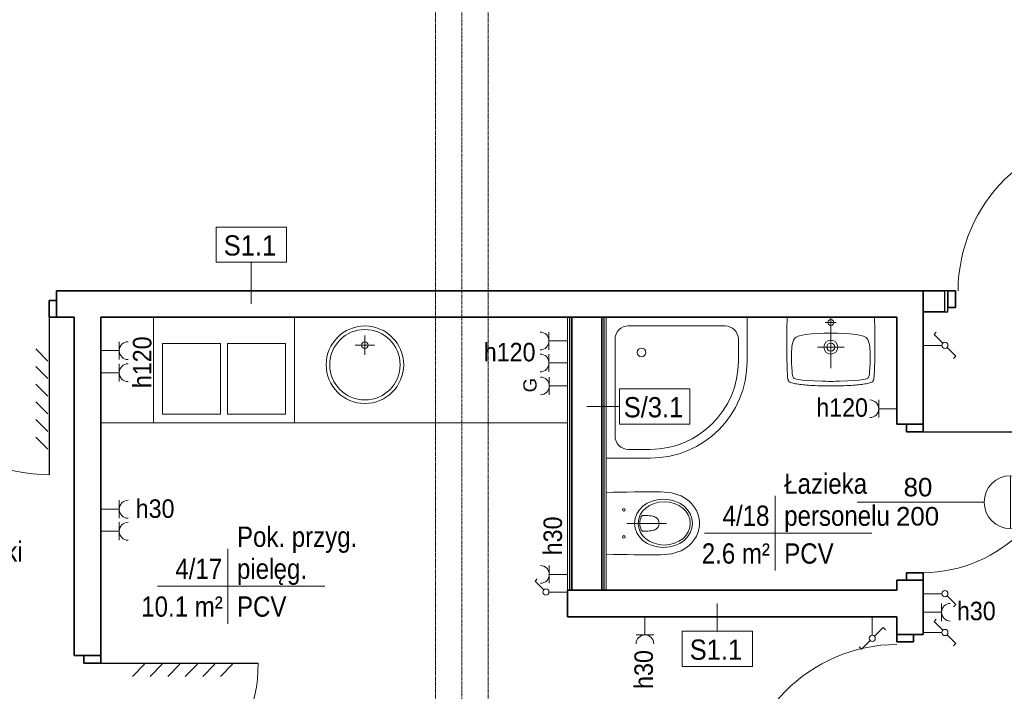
# Model space of a CAD drawing. Header units: millimetres. Extents: x -2286 to 43533, y -13832 to 14981.
# Tile 61 of 77: x 15974 to 21563, y 953 to 4764. Entities that reach past the tile are written whole.
import ezdxf

# ---------------------------------------------------------------- set-up
doc = ezdxf.new("R2010")
doc.units = ezdxf.units.MM
doc.linetypes.add('Oś', pattern=[22.225, 12.7, -3.175, 3.175, -3.175])
doc.linetypes.add('Ukryte', pattern=[7.1438, 4.7625, -2.3813])
for name, color, linetype, lineweight in [('A-ANNO-NOTE', 131, 'Continuous', 18), ('A-AREA-IDEN', 2, 'Continuous', 18), ('A-DETL-GENF', 92, 'Continuous', 18), ('A-DETL-HDLN', 90, 'Ukryte', 18), ('A-DETL-MEDM', 33, 'Continuous', 35), ('A-DOOR', 31, 'Continuous', 25), ('A-DOOR-IDEN', 31, 'Continuous', 18), ('A-WALL', 113, 'Continuous', 25), ('A-WALL-FNSH', 113, 'Continuous', 25), ('A-WALL-IDEN', 211, 'Continuous', 18), ('E-ELE-QPM-IDEN', 2, 'Continuous', 18), ('E-ELEC-EQPM', 71, 'Continuous', 18), ('I-FURN', 30, 'Continuous', 18), ('P-SANR-FIXT', 6, 'Continuous', 18), ('S-GRID', 1, 'Continuous', 18)]:
    doc.layers.add(name, color=color, linetype=linetype, lineweight=lineweight)
doc.styles.add('Arial_1', font='arial.ttf', dxfattribs={"height": 75})
doc.styles.add('Arial_11', font='arial.ttf', dxfattribs={"width": 0.9, "height": 105})
doc.styles.add('Arial_4', font='arial.ttf', dxfattribs={"width": 0.85, "height": 115})
doc.styles.add('Arial_6', font='arial.ttf', dxfattribs={"width": 0.9, "height": 115})
doc.styles.add('Arial_7', font='arial.ttf', dxfattribs={"height": 105})

# ---------------------------------------------------------------- blocks, each defined once
blk = doc.blocks.new('DRZWI 1S - Drzwi 90-1660602-4_piętro II PT - projektowany')
at = {"layer": 'A-DETL-GENF'}
for p, q in [((-500, 20), (-457, 20)), ((-500, -75), (-500, 20)), ((-457, 20), (-457, -75)), ((457, 20), (500, 20)), ((457, -75), (457, 20)), ((500, 20), (500, -75)), ((-457, -75), (-500, -75)), ((500, -75), (457, -75))]:
    blk.add_line(p, q, dxfattribs=at)
at = {"layer": 'A-DETL-MEDM'}
for p, q in [((-500, -75), (-500, 20)), ((-500, 20), (-457, 20)), ((-457, 20), (-457, -75)), ((457, 20), (457, -75)), ((500, 20), (457, 20)), ((500, -75), (500, 20)), ((-457, -75), (-500, -75)), ((457, -75), (500, -75))]:
    blk.add_line(p, q, dxfattribs=at)
at = {"layer": 'A-DOOR', "lineweight": 18}
blk.add_line((0, -300), (0, 300), dxfattribs=at)
at = {"layer": 'A-DOOR'}
blk.add_line((457, -75), (457, -968.9), dxfattribs=at)
at = {"layer": 'A-DOOR', "lineweight": 18}
blk.add_arc((457, -68.9), 900, 180.3907, 270, dxfattribs=at)
blk = doc.blocks.new('DRZWI 1S - Drzwi 90 glass-1364000-4_piętro II PT - projektowany')
at = {"layer": 'A-DETL-GENF'}
for p, q in [((-500, 20), (-457, 20)), ((-500, -75), (-500, 20)), ((-457, 20), (-457, -75)), ((457, 20), (500, 20)), ((457, -75), (457, 20)), ((500, 20), (500, -75)), ((-457, -75), (-500, -75)), ((500, -75), (457, -75))]:
    blk.add_line(p, q, dxfattribs=at)
at = {"layer": 'A-DETL-MEDM'}
for p, q in [((-500, -75), (-500, 20)), ((-500, 20), (-457, 20)), ((-457, 20), (-457, -75)), ((457, 20), (457, -75)), ((500, 20), (457, 20)), ((500, -75), (500, 20)), ((-457, -75), (-500, -75)), ((457, -75), (500, -75))]:
    blk.add_line(p, q, dxfattribs=at)
at = {"layer": 'A-DOOR', "lineweight": 18}
blk.add_line((0, -300), (0, 300), dxfattribs=at)
at = {"layer": 'A-DOOR'}
for p, q in [((457, -75), (457, -968.9)), ((381.6, -255.3), (450, -323.7)), ((381.6, -355.3), (450, -423.7)), ((381.6, -455.3), (450, -523.7)), ((381.6, -555.3), (450, -623.7)), ((381.6, -655.3), (450, -723.7)), ((381.6, -755.3), (450, -823.7))]:
    blk.add_line(p, q, dxfattribs=at)
at = {"layer": 'A-DOOR', "lineweight": 18}
blk.add_arc((457, -68.9), 900, 180.3907, 270, dxfattribs=at)
blk = doc.blocks.new('DRZWI 1S_łazienkowe - Drzwi 80-1357767-4_piętro II PT - projektowany')
at = {"layer": 'A-DETL-GENF'}
for p, q in [((-443, 20), (-400, 20)), ((-443, -75), (-443, 20)), ((-400, 20), (-400, -75)), ((400, 20), (443, 20)), ((400, -75), (400, 20)), ((443, 20), (443, -75)), ((-400, -75), (-443, -75)), ((443, -75), (400, -75))]:
    blk.add_line(p, q, dxfattribs=at)
at = {"layer": 'A-DETL-MEDM'}
for p, q in [((-443, -75), (-443, 20)), ((-443, 20), (-400, 20)), ((-400, 20), (-400, -75)), ((400, 20), (400, -75)), ((443, 20), (400, 20)), ((443, -75), (443, 20)), ((-400, -75), (-443, -75)), ((400, -75), (443, -75))]:
    blk.add_line(p, q, dxfattribs=at)
at = {"layer": 'A-DOOR', "lineweight": 18}
blk.add_line((0, -300), (0, 300), dxfattribs=at)
at = {"layer": 'A-DOOR'}
blk.add_line((400, -75), (400, -868.9), dxfattribs=at)
at = {"layer": 'A-DOOR', "lineweight": 18}
blk.add_arc((400, -68.9), 800, 180.4395, 270, dxfattribs=at)
blk = doc.blocks.new('Umywalka koło Nova Pro - Pro 50-1205816-4_piętro II PT - projektowany')
at = {"layer": 'P-SANR-FIXT'}
for p, q in [((-116, 449.6), (-117.9, 443.8)), ((-117.1, 446.7), (-116, 449.6)), ((-116, 449.6), (-112.6, 454.7)), ((-112.6, 454.7), (-116, 449.6)), ((-112.6, 454.7), (-108, 458.4)), ((-108, 458.4), (-112.6, 454.7)), ((-108, 458.4), (-102.4, 461.1)), ((-102.4, 461.1), (-108, 458.4)), ((-102.4, 461.1), (-96.1, 463.2)), ((-96.1, 463.2), (-102.4, 461.1)), ((-96.1, 463.2), (-89.4, 465.1)), ((-89.4, 465.1), (-96.1, 463.2)), ((-89.4, 465.1), (-82.5, 466.4)), ((-82.5, 466.4), (-89.4, 465.1)), ((-82.5, 466.4), (-75, 468)), ((-75, 468), (-82.5, 466.4)), ((-75, 468), (-67.3, 469.1)), ((-67.3, 469.1), (-75, 468)), ((-67.3, 469.1), (-59.3, 470.4)), ((-59.3, 470.4), (-67.3, 469.1)), ((-59.3, 470.4), (-51, 471.5)), ((-51, 471.5), (-59.3, 470.4)), ((-58.8, 444.3), (-36.4, 447.5)), ((-51, 471.5), (-42, 472.5)), ((-42, 472.5), (-51, 471.5)), ((-42, 472.5), (-32.7, 473.6)), ((-32.7, 473.6), (-42, 472.5)), ((-36.4, 447.5), (-14, 449.4)), ((-32.7, 473.6), (-22.8, 474.4)), ((-22.8, 474.4), (-32.7, 473.6)), ((-22.8, 474.4), (-12.4, 475.2)), ((-12.4, 475.2), (-22.8, 474.4)), ((-14, 449.4), (31, 451.8)), ((-12.4, 475.2), (-1.5, 476.3)), ((-1.5, 476.3), (-12.4, 475.2)), ((-1.5, 476.3), (10.5, 477.1)), ((10.5, 477.1), (-1.5, 476.3)), ((10.5, 477.1), (23, 477.6)), ((23, 477.6), (10.5, 477.1)), ((23, 477.6), (36.6, 478.4)), ((36.6, 478.4), (23, 477.6)), ((31, 451.8), (76, 453.1)), ((36.6, 478.4), (51.2, 478.9)), ((51.2, 478.9), (36.6, 478.4)), ((51.2, 478.9), (67.2, 479.5)), ((67.2, 479.5), (51.2, 478.9)), ((67.2, 479.5), (84.5, 479.7)), ((84.5, 479.7), (67.2, 479.5)), ((76, 453.1), (98.6, 453.9)), ((84.5, 479.7), (104, 480)), ((104, 480), (84.5, 479.7)), ((98.6, 453.9), (110.4, 454.2)), ((104, 480), (146.3, 480)), ((146.3, 480), (104, 480)), ((110.4, 454.2), (117, 454.2)), ((117, 454.2), (125, 454.4)), ((125, 454.4), (133, 454.2)), ((133, 454.2), (139.9, 454.2)), ((139.9, 454.2), (151.4, 453.9)), ((146.3, 480), (165.5, 479.7)), ((165.5, 479.7), (146.3, 480)), ((151.4, 453.9), (174, 453.1)), ((165.5, 479.7), (183.1, 479.5)), ((183.1, 479.5), (165.5, 479.7)), ((174, 453.1), (219, 451.8)), ((183.1, 479.5), (198.8, 478.9)), ((198.8, 478.9), (183.1, 479.5)), ((198.8, 478.9), (213.4, 478.4)), ((213.4, 478.4), (198.8, 478.9)), ((213.4, 478.4), (227, 477.6)), ((227, 477.6), (213.4, 478.4)), ((219, 451.8), (264, 449.4)), ((227, 477.6), (239.8, 477.1)), ((239.8, 477.1), (227, 477.6)), ((239.8, 477.1), (251.5, 476.3)), ((251.5, 476.3), (239.8, 477.1)), ((251.5, 476.3), (262.4, 475.2)), ((262.4, 475.2), (251.5, 476.3)), ((262.4, 475.2), (273.1, 474.4)), ((273.1, 474.4), (262.4, 475.2)), ((264, 449.4), (286.4, 447.5)), ((273.1, 474.4), (282.9, 473.6)), ((282.9, 473.6), (273.1, 474.4)), ((282.9, 473.6), (292.3, 472.5)), ((292.3, 472.5), (282.9, 473.6)), ((286.4, 447.5), (308.8, 444.3)), ((292.3, 472.5), (301, 471.5)), ((301, 471.5), (292.3, 472.5)), ((301, 471.5), (309.3, 470.4)), ((309.3, 470.4), (301, 471.5)), ((309.3, 470.4), (317.6, 469.1)), ((317.6, 469.1), (309.3, 470.4)), ((317.6, 469.1), (325, 468)), ((325, 468), (317.6, 469.1)), ((325, 468), (332.5, 466.4)), ((332.5, 466.4), (325, 468)), ((332.5, 466.4), (339.7, 465.1)), ((339.7, 465.1), (332.5, 466.4)), ((339.7, 465.1), (346.3, 463.2)), ((346.3, 463.2), (339.7, 465.1)), ((346.3, 463.2), (352.4, 461.1)), ((352.4, 461.1), (346.3, 463.2)), ((352.4, 461.1), (358, 458.4)), ((358, 458.4), (352.4, 461.1)), ((358, 458.4), (362.8, 454.7)), ((362.8, 454.7), (358, 458.4)), ((362.8, 454.7), (366, 449.6)), ((366, 449.6), (362.8, 454.7)), ((366, 449.6), (368.2, 443.8)), ((-122.7, 388.9), (-122.4, 396.1)), ((-122.4, 396.1), (-122.2, 402.8)), ((-122.2, 402.8), (-121.9, 409.4)), ((-121.9, 409.4), (-121.6, 415.8)), ((-121.6, 415.8), (-121.4, 422.2)), ((-121.4, 422.2), (-120.8, 428.1)), ((-120.8, 428.1), (-120, 433.7)), ((-120, 433.7), (-119.2, 438.7)), ((-119.2, 438.7), (-118.2, 443.8)), ((-118.2, 443.8), (-117.1, 446.7)), ((-97.1, 375.6), (-95.3, 398.2)), ((-95.3, 398.2), (-93.9, 409.4)), ((-93.9, 409.4), (-92.1, 420.3)), ((-92.1, 420.3), (-90.5, 425.9)), ((-90.5, 425.9), (-88.6, 431)), ((-88.6, 431), (-87, 433.4)), ((-87, 433.4), (-85.1, 435.5)), ((-85.1, 435.5), (-80.3, 438.5)), ((-80.3, 438.5), (-75.3, 440.6)), ((-75.3, 440.6), (-69.7, 442.2)), ((-69.7, 442.2), (-58.8, 444.3)), ((308.8, 444.3), (319.7, 442.2)), ((319.7, 442.2), (325.3, 440.6)), ((325.3, 440.6), (330.6, 438.5)), ((330.6, 438.5), (335.4, 435.5)), ((335.4, 435.5), (337.3, 433.4)), ((337.3, 433.4), (338.6, 431)), ((338.6, 431), (340.7, 425.9)), ((340.7, 425.9), (342.1, 420.3)), ((342.1, 420.3), (343.9, 409.4)), ((343.9, 409.4), (345.3, 398.2)), ((345.3, 398.2), (347.1, 375.6)), ((368.2, 443.8), (369.2, 438.7)), ((369.2, 438.7), (370.3, 433.7)), ((370.3, 433.7), (370.8, 428.1)), ((370.8, 428.1), (371.4, 422.2)), ((371.4, 422.2), (371.6, 415.8)), ((371.6, 415.8), (371.9, 409.4)), ((371.9, 409.4), (372.2, 402.8)), ((372.2, 402.8), (372.4, 396.1)), ((372.4, 396.1), (372.7, 388.9)), ((-124, 338.8), (-123.8, 350.6)), ((-124, 333), (-124, 338.8)), ((-123.8, 350.6), (-123.5, 358.8)), ((-123.5, 366.5), (-123.2, 374.3)), ((-123.5, 358.8), (-123.5, 366.5)), ((-123.2, 374.3), (-123, 381.7)), ((-123, 381.7), (-122.7, 388.9)), ((-98.4, 330.6), (-97.9, 353.2)), ((-97.9, 353.2), (-97.1, 375.6)), ((125, 90), (125, 380)), ((347.1, 375.6), (348.2, 353.2)), ((348.2, 353.2), (348.4, 330.6)), ((372.7, 388.9), (373, 381.7)), ((373, 381.7), (373.2, 374.3)), ((373.2, 374.3), (373.5, 366.5)), ((373.5, 366.5), (373.5, 358.8)), ((373.5, 358.8), (373.8, 350.6)), ((373.8, 350.6), (374, 338.8)), ((374, 338.8), (374.3, 333)), ((-124.8, 278.1), (-124.6, 294.9)), ((-124.6, 305), (-124.3, 314.6)), ((-124.6, 294.9), (-124.6, 305)), ((-124.3, 323.9), (-124, 333)), ((-124.3, 314.6), (-124.3, 323.9)), ((-97.6, 285.6), (-98.4, 330.6)), ((-97.4, 278.7), (-97.6, 285.6)), ((347.6, 285.6), (347.4, 278.7)), ((348.4, 330.6), (347.6, 285.6)), ((374.3, 333), (374.3, 323.9)), ((374.3, 323.9), (374.6, 314.6)), ((374.6, 314.6), (374.6, 305)), ((374.6, 305), (374.8, 294.9)), ((374.8, 294.9), (374.8, 278.1)), ((-125.1, 243), (-124.8, 261.3)), ((-124.8, 222.7), (-125.1, 243)), ((-124.8, 261.3), (-124.8, 278.1)), ((-97.1, 275.5), (-97.4, 278.7)), ((-96.9, 271.5), (-97.1, 275.5)), ((-96.1, 262.7), (-96.9, 271.5)), ((-93.7, 245.4), (-96.1, 262.7)), ((-89.1, 228.6), (-93.7, 245.4)), ((-86.2, 220.3), (-89.1, 228.6)), ((200.1, 260), (50.1, 260)), ((339.1, 228.6), (336.2, 220.3)), ((343.7, 245.4), (339.1, 228.6)), ((346.3, 262.7), (343.7, 245.4)), ((346.9, 271.5), (346.3, 262.7)), ((347.1, 275.5), (346.9, 271.5)), ((347.4, 278.7), (347.1, 275.5)), ((374.8, 278.1), (375.1, 261.3)), ((375.1, 261.3), (375.1, 222.7)), ((-124.8, 199.8), (-124.8, 222.7)), ((-124.5, 173.5), (-124.8, 199.8)), ((-124, 142.8), (-124.5, 173.5)), ((-81.9, 212.6), (-86.2, 220.3)), ((-79.3, 209.1), (-81.9, 212.6)), ((-76.1, 206.2), (-79.3, 209.1)), ((-68.9, 201.4), (-76.1, 206.2)), ((-60.9, 198), (-68.9, 201.4)), ((-52.4, 195.3), (-60.9, 198)), ((-35.3, 191.6), (-52.4, 195.3)), ((-18.3, 188.9), (-35.3, 191.6)), ((16.6, 184.9), (-18.3, 188.9)), ((51.5, 182), (16.6, 184.9)), ((86.4, 180.6), (51.5, 182)), ((103.7, 180.1), (86.4, 180.6)), ((146.3, 180.1), (103.7, 180.1)), ((163.6, 180.6), (146.3, 180.1)), ((198.8, 182), (163.6, 180.6)), ((233.4, 184.9), (198.8, 182)), ((268.3, 188.9), (233.4, 184.9)), ((285.6, 191.6), (268.3, 188.9)), ((302.6, 195.3), (285.6, 191.6)), ((310.9, 198), (302.6, 195.3)), ((318.9, 201.4), (310.9, 198)), ((326.1, 206.2), (318.9, 201.4)), ((329.3, 209.1), (326.1, 206.2)), ((331.9, 212.6), (329.3, 209.1)), ((336.2, 220.3), (331.9, 212.6)), ((374.5, 173.5), (374, 142.8)), ((374.8, 199.8), (374.5, 173.5)), ((375.1, 222.7), (374.8, 199.8)), ((-123.2, 105.8), (-124, 142.8)), ((157.2, 120.2), (94.6, 120.2)), ((374, 142.8), (373.2, 105.8)), ((-122.8, 90), (-123.2, 105.8)), ((373.2, 105.8), (372.8, 90))]:
    blk.add_line(p, q, dxfattribs=at)
for centre, radius in [((125.1, 260), 39.2), ((125.1, 260), 22.8), ((125, 120.2), 17.2)]:
    blk.add_circle(centre, radius, dxfattribs=at)
blk = doc.blocks.new('Miska ustępowa Nova Pro - Type 1-1391528-4_piętro II PT - projektowany')
at = {"layer": 'P-SANR-FIXT'}
for p, q in [((43.7, 617.1), (35.4, 611.9)), ((52.6, 622), (43.7, 617.1)), ((61.7, 626.4), (52.6, 622)), ((71.4, 630.4), (61.7, 626.4)), ((81.5, 633.6), (71.4, 630.4)), ((91.8, 636.3), (81.5, 633.6)), ((102.4, 638.3), (91.8, 636.3)), ((113.5, 639.5), (102.4, 638.3)), ((125.1, 640), (113.5, 639.5)), ((136.5, 639.5), (125.1, 640)), ((147.6, 638.3), (136.5, 639.5)), ((158.2, 636.3), (147.6, 638.3)), ((168.5, 633.6), (158.2, 636.3)), ((178.6, 630.4), (168.5, 633.6)), ((188.3, 626.4), (178.6, 630.4)), ((197.4, 622), (188.3, 626.4)), ((206.3, 617.1), (197.4, 622)), ((214.6, 611.9), (206.3, 617.1)), ((-12, 566.3), (-21.9, 550.7)), ((-0.4, 580.6), (-12, 566.3)), ((12.7, 593.9), (-0.4, 580.6)), ((19.8, 600.3), (12.7, 593.9)), ((27.2, 606.2), (19.8, 600.3)), ((35.4, 611.9), (27.2, 606.2)), ((222.8, 606.2), (214.6, 611.9)), ((230.2, 600.3), (222.8, 606.2)), ((237.3, 593.9), (230.2, 600.3)), ((250.4, 580.6), (237.3, 593.9)), ((262, 566.3), (250.4, 580.6)), ((271.9, 550.7), (262, 566.3)), ((-37.4, 517.2), (-43.1, 498.9)), ((-30.3, 534.4), (-37.4, 517.2)), ((-21.9, 550.7), (-30.3, 534.4)), ((280.3, 534.4), (271.9, 550.7)), ((287.4, 517.2), (280.3, 534.4)), ((293.1, 498.9), (287.4, 517.2)), ((-50.5, 460.2), (-52.4, 439.7)), ((-47.3, 479.9), (-50.5, 460.2)), ((-43.1, 498.9), (-47.3, 479.9)), ((125, 227.7), (125, 452.6)), ((297.5, 479.9), (293.1, 498.9)), ((300.5, 460.2), (297.5, 479.9)), ((302.4, 439.7), (300.5, 460.2)), ((-52.4, 439.7), (-53.2, 418.5)), ((-53.2, 418.5), (-53.2, 343.6)), ((89.6, 387.7), (92.6, 393.1)), ((92.6, 393.1), (96, 397.6)), ((96, 397.6), (99.7, 401)), ((99.7, 401), (103.7, 404)), ((103.7, 404), (107.9, 406.4)), ((107.9, 406.4), (112.1, 408.2)), ((112.1, 408.2), (116.2, 409.4)), ((116.2, 409.4), (125.1, 410.4)), ((125.1, 410.4), (133.8, 409.4)), ((133.8, 409.4), (138, 408.2)), ((138, 408.2), (142.4, 406.4)), ((142.4, 406.4), (146.3, 404)), ((146.3, 404), (150.3, 401)), ((150.3, 401), (154, 397.6)), ((154, 397.6), (157.4, 393.1)), ((157.4, 393.1), (160.4, 387.7)), ((303.2, 418.5), (302.4, 439.7)), ((303.2, 343.6), (303.2, 418.5)), ((-53.2, 343.6), (-52.9, 267.8)), ((80.5, 333), (81, 345.3)), ((81, 345.3), (82, 356.1)), ((82, 356.1), (83.2, 365.8)), ((83.2, 365.8), (84.7, 374.1)), ((84.7, 374.1), (86.9, 381.5)), ((86.9, 381.5), (89.6, 387.7)), ((160.4, 387.7), (163.1, 381.5)), ((163.1, 381.5), (165.3, 374.1)), ((165.3, 374.1), (167.1, 365.8)), ((167.1, 365.8), (168.3, 356.1)), ((168.3, 356.1), (169, 345.3)), ((169, 345.3), (169.5, 333)), ((302.9, 267.8), (303.2, 343.6)), ((80.5, 319.4), (80.5, 333)), ((81, 316.2), (80.5, 319.4)), ((82.2, 313.2), (81, 316.2)), ((84.2, 310.8), (82.2, 313.2)), ((86.7, 309), (84.2, 310.8)), ((96, 305.6), (86.7, 309)), ((105.6, 302.9), (96, 305.6)), ((115.3, 301.4), (105.6, 302.9)), ((125.1, 300.9), (115.3, 301.4)), ((134.7, 301.4), (125.1, 300.9)), ((144.4, 302.9), (134.7, 301.4)), ((154, 305.6), (144.4, 302.9)), ((163.4, 309), (154, 305.6)), ((165.8, 310.8), (163.4, 309)), ((167.8, 313.2), (165.8, 310.8)), ((169.3, 316.2), (167.8, 313.2)), ((169.5, 319.4), (169.3, 316.2)), ((169.5, 333), (169.5, 319.4)), ((-52.9, 267.8), (-52.4, 229.4)), ((-52.4, 229.4), (-52, 190.2)), ((302.2, 190.2), (302.7, 229.4)), ((302.7, 229.4), (302.9, 267.8)), ((-52, 190.2), (-51.5, 150.4)), ((301.5, 150.4), (302.2, 190.2)), ((-51.5, 150.4), (-50.5, 110)), ((300.5, 110), (301.5, 150.4))]:
    blk.add_line(p, q, dxfattribs=at)
for centre in [(47.6, 210), (202.4, 210)]:
    blk.add_circle(centre, 7.52, dxfattribs=at)
for centre, major_axis, ratio in [((125, 435.1), (0, 165), 0.830338), ((125, 439.2), (0, 148), 0.83084)]:
    blk.add_ellipse(centre, major_axis=major_axis, ratio=ratio, dxfattribs=at)
blk = doc.blocks.new('brodzik natryskowy 80x80 półokrągły - brodzik natryskowy 80x80 półokrągły-1659956-4_piętro II PT - projektowany')
at = {"layer": 'P-SANR-FIXT'}
for p, q in [((-600, -50), (-600, 200)), ((-475, 150), (75, 150)), ((-550, -50), (-550, 75)), ((150, 75), (150, -475)), ((75, -550), (-50, -550)), ((200, -600), (-50, -600))]:
    blk.add_line(p, q, dxfattribs=at)
blk.add_circle((0, 0), 25, dxfattribs=at)
for centre, radius, start, end in [((-475, 75), 75, 90, 180), ((75, 75), 75, 360, 90), ((-50, -50), 550, 180, 270), ((-50, -50), 500, 180, 270), ((75, -475), 75, 270, 360)]:
    blk.add_arc(centre, radius, start, end, dxfattribs=at)
blk = doc.blocks.new('umywalka okrągła d _44cm stal nierdzewna - Type 1-1334137-4_piętro II PT - projektowany')
at = {"layer": 'P-SANR-FIXT'}
for p, q in [((125, 179.3), (125, 289.3)), ((70, 234.3), (180, 234.3))]:
    blk.add_line(p, q, dxfattribs=at)
for centre, radius in [((125, 345), 220), ((125, 345), 200), ((125, 234.3), 19)]:
    blk.add_circle(centre, radius, dxfattribs=at)
blk = doc.blocks.new('Blat - Blat-1391748-4_piętro II PT - projektowany')
at = {"layer": 'I-FURN'}
blk.add_line((2650, -600), (0, -600), dxfattribs=at)
blk = doc.blocks.new('zlewozmywak dwukomorowy - Type 1-1334138-4_piętro II PT - projektowany')
at = {"layer": 'P-SANR-FIXT'}
for p, q in [((525, 675), (-275, 675)), ((-275, 675), (-275, 75)), ((525, 75), (525, 675)), ((105, 625), (-225, 625)), ((-225, 625), (-225, 225)), ((105, 225), (105, 625)), ((475, 625), (145, 625)), ((145, 625), (145, 225)), ((475, 225), (475, 625)), ((-225, 225), (105, 225)), ((145, 225), (475, 225))]:
    blk.add_line(p, q, dxfattribs=at)
blk = doc.blocks.new('DRZWI 1S - Drzwi 90-1363984-4_piętro II PT - projektowany')
at = {"layer": 'A-DETL-GENF'}
for p, q in [((-500, 60), (-500, -35)), ((-457, 60), (-500, 60)), ((-457, -35), (-457, 60)), ((500, 60), (457, 60)), ((457, 60), (457, -35)), ((500, -35), (500, 60)), ((-500, -35), (-457, -35)), ((457, -35), (500, -35))]:
    blk.add_line(p, q, dxfattribs=at)
at = {"layer": 'A-DETL-MEDM'}
for p, q in [((-457, 60), (-500, 60)), ((-500, 60), (-500, -35)), ((-457, -35), (-457, 60)), ((457, -35), (457, 60)), ((457, 60), (500, 60)), ((500, 60), (500, -35)), ((-500, -35), (-457, -35)), ((500, -35), (457, -35))]:
    blk.add_line(p, q, dxfattribs=at)
at = {"layer": 'A-DOOR'}
blk.add_line((457, 60), (457, 953.9), dxfattribs=at)
at = {"layer": 'A-DOOR', "lineweight": 18}
blk.add_line((0, 285), (0, -285), dxfattribs=at)
blk.add_arc((457, 53.9), 900, 90, 179.6093, dxfattribs=at)
blk = doc.blocks.new('Przełącznik schodowy - Type 1-1452447-4_piętro II PT - projektowany')
at = {"layer": 'E-ELEC-EQPM'}
for p, q in [((137.4, 209.8), (186.8, 259.3)), ((186.8, 259.3), (199.9, 246.2)), ((112.6, 185.1), (63.2, 135.7)), ((125, 180), (125, 75)), ((63.2, 135.7), (50.1, 148.8))]:
    blk.add_line(p, q, dxfattribs=at)
blk.add_circle((125, 197.5), 17.5, dxfattribs=at)
blk = doc.blocks.new('Przełącznik jednobiegunowy - Type 1-1654632-4_piętro II PT - projektowany')
at = {"layer": 'E-ELEC-EQPM'}
for p, q in [((137.4, 244.8), (186.8, 294.3)), ((186.8, 294.3), (199.9, 281.2)), ((125, 215), (125, 110))]:
    blk.add_line(p, q, dxfattribs=at)
blk.add_circle((125, 232.5), 17.5, dxfattribs=at)
blk = doc.blocks.new('Przełącznik jednobiegunowy - Type 1-1452195-4_piętro II PT - projektowany')
at = {"layer": 'E-ELEC-EQPM'}
for p, q in [((137.4, 209.8), (186.8, 259.3)), ((186.8, 259.3), (199.9, 246.2)), ((125, 180), (125, 75))]:
    blk.add_line(p, q, dxfattribs=at)
blk.add_circle((125, 197.5), 17.5, dxfattribs=at)
blk = doc.blocks.new('gniazdo elektryczne pojedyncze - 30-1473552-4_piętro II PT - projektowany')
at = {"layer": 'E-ELEC-EQPM'}
for p, q in [((175, 178.3), (75, 178.3)), ((125, 178.3), (125, 75))]:
    blk.add_line(p, q, dxfattribs=at)
blk.add_arc((125, 228.3), 50, 180, 0, dxfattribs=at)
blk = doc.blocks.new('gniazdo elektryczne pojedyncze - 30-1654499-4_piętro II PT - projektowany')
at = {"layer": 'E-ELEC-EQPM'}
for p, q in [((175, 213.3), (75, 213.3)), ((125, 213.3), (125, 110))]:
    blk.add_line(p, q, dxfattribs=at)
blk.add_arc((125, 263.3), 50, 180, 0, dxfattribs=at)
blk = doc.blocks.new('gniazdo elektryczne wielokrotne - 30-1473356-4_piętro II PT - projektowany')
at = {"layer": 'E-ELEC-EQPM'}
for p, q in [((175.8, 180), (74.2, 180)), ((125, 180), (125, 75)), ((300.8, 180), (199.2, 180)), ((250, 180), (250, 75))]:
    blk.add_line(p, q, dxfattribs=at)
for centre in [(125, 230.8), (250, 230.8)]:
    blk.add_arc(centre, 50.8, 180, 0, dxfattribs=at)
blk = doc.blocks.new('gniazdo elektryczne wielokrotne - 120-1473784-4_piętro II PT - projektowany')
at = {"layer": 'E-ELEC-EQPM'}
for p, q in [((175.8, 180), (74.2, 180)), ((125, 180), (125, 75)), ((300.8, 180), (199.2, 180)), ((250, 180), (250, 75))]:
    blk.add_line(p, q, dxfattribs=at)
for centre in [(125, 230.8), (250, 230.8)]:
    blk.add_arc(centre, 50.8, 180, 0, dxfattribs=at)
blk = doc.blocks.new('gniazdo elektryczne wielokrotne - 120-1473824-4_piętro II PT - projektowany')
at = {"layer": 'E-ELEC-EQPM'}
for p, q in [((175.8, 215), (74.2, 215)), ((125, 215), (125, 110)), ((300.8, 215), (199.2, 215)), ((250, 215), (250, 110))]:
    blk.add_line(p, q, dxfattribs=at)
for centre in [(125, 265.8), (250, 265.8)]:
    blk.add_arc(centre, 50.8, 180, 0, dxfattribs=at)
blk = doc.blocks.new('gniazdo elektryczne pojedyncze_gwarantowane - 120-1477662-4_piętro II PT - projektowany')
at = {"layer": 'E-ELEC-EQPM'}
for p, q in [((175, 213.3), (75, 213.3)), ((125, 213.3), (125, 110))]:
    blk.add_line(p, q, dxfattribs=at)
blk.add_arc((125, 263.3), 50, 180, 0, dxfattribs=at)
blk = doc.blocks.new('gniazdo elektryczne pojedyncze - 120-1470673-4_piętro II PT - projektowany')
at = {"layer": 'E-ELEC-EQPM'}
for p, q in [((175, 178.3), (75, 178.3)), ((125, 178.3), (125, 75))]:
    blk.add_line(p, q, dxfattribs=at)
blk.add_arc((125, 228.3), 50, 180, 0, dxfattribs=at)
blk = doc.blocks.new('METKA_POMIESZCZENIA1 - Rozbudowana - bez ramki-1409110-4_piętro II PT - projektowany')
at = {"layer": 'A-AREA-IDEN'}
for p, q in [((0, 4.25), (0, 0)), ((-8, 0), (11, 0)), ((0, 0), (0, -4.25))]:
    blk.add_line(p, q, dxfattribs=at)
blk = doc.blocks.new('ET sciana_AT7 - 10mm-838066-4_piętro II PT - projektowany')
at = {"layer": 'A-WALL-IDEN'}
for p, q in [((-4, 1.96875), (4, 1.96875)), ((-4, -2.03125), (-4, 1.96875)), ((4, 1.96875), (4, -2.03125)), ((-4, -2.03125), (4, -2.03125))]:
    blk.add_line(p, q, dxfattribs=at)
blk = doc.blocks.new('etykieta drzwi wymiar i kategoria - etykieta drzwi 1S dół-1350606-4_piętro II PT - projektowany')
at = {"layer": 'A-DOOR-IDEN'}
for p, q in [((0, 0), (0, -11.98)), ((-3, -14.98), (3, -14.98))]:
    blk.add_line(p, q, dxfattribs=at)
blk.add_circle((0, -14.98), 3, dxfattribs=at)

msp = doc.modelspace()

# ---------------------------------------------------------------- linework, layer by layer
at = {"layer": 'A-DETL-HDLN'}
for p, q in [((18333.3, 5556.2), (18333.3, 336.2)), ((18633.3, 5556.2), (18633.3, 336.2))]:
    msp.add_line(p, q, dxfattribs=at)
at = {"layer": 'A-WALL', "color": 7, "lineweight": 35}
for p, q in [((21226.3, 3226.2), (16183.3, 3226.2)), ((16183.3, 3226.2), (16183.3, 3171.2)), ((21103.3, 3226.2), (21103.3, 2469.2)), ((16183.3, 3076.2), (16283.3, 3076.2)), ((16283.3, 3076.2), (16283.3, 1156.2)), ((16433.3, 3076.2), (20953.3, 3076.2)), ((16433.3, 1156.2), (16433.3, 3076.2)), ((19108.3, 1526.2), (19108.3, 3076.2)), ((19278.3, 1526.2), (19278.3, 3076.2)), ((20953.3, 3076.2), (20953.3, 2469.2)), ((21103.3, 3106.2), (21226.3, 3106.2)), ((20953.3, 2469.2), (21008.3, 2469.2)), ((20953.3, 1583.2), (20953.3, 1526.2)), ((21008.3, 1583.2), (20953.3, 1583.2)), ((21103.3, 1276.2), (21103.3, 1583.2)), ((20953.3, 1526.2), (19083.3, 1526.2)), ((19083.3, 1526.2), (19083.3, 1376.2)), ((19083.3, 1376.2), (20953.3, 1376.2)), ((20953.3, 1376.2), (20953.3, 1276.2)), ((21048.3, 1276.2), (21103.3, 1276.2)), ((16283.3, 1156.2), (16338.3, 1156.2))]:
    msp.add_line(p, q, dxfattribs=at)
at = {"layer": 'A-WALL'}
for p, q in [((21226.3, 3106.2), (21226.3, 3226.2)), ((21243.3, 3226.2), (21226.3, 3226.2)), ((21243.3, 3106.2), (21243.3, 3131.2)), ((19095.8, 1526.2), (19095.8, 3076.2)), ((19290.8, 1526.2), (19290.8, 3076.2)), ((21226.3, 3106.2), (21243.3, 3106.2))]:
    msp.add_line(p, q, dxfattribs=at)
at = {"layer": 'A-WALL-FNSH', "color": 250, "lineweight": 18}
for p, q in [((19083.3, 3076.2), (19083.3, 1526.2)), ((19303.3, 1526.2), (19303.3, 3076.2))]:
    msp.add_line(p, q, dxfattribs=at)
at = {"layer": 'A-WALL-IDEN'}
for p, q in [((17288.1, 3151.2), (17288.1, 3387.6)), ((19193.3, 2569.3), (19378.6, 2569.3)), ((19933.4, 1451.2), (19933.4, 1293.6))]:
    msp.add_line(p, q, dxfattribs=at)
at = {"layer": 'S-GRID', "linetype": 'Oś'}
msp.add_line((18483.3, -13832), (18483.3, 14381.2), dxfattribs=at)

# ---------------------------------------------------------------- block references
at = {"layer": 'A-AREA-IDEN', "xscale": 49.99999999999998, "yscale": 49.99999999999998, "zscale": 49.99999999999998}
for p in [(20261.4, 1850.4), (17154.9, 1549.1)]:
    msp.add_blockref('METKA_POMIESZCZENIA1 - Rozbudowana - bez ramki-1409110-4_piętro II PT - projektowany', p, dxfattribs=at)
at = {"layer": 'A-DOOR'}
for name, p in [('DRZWI 1S - Drzwi 90-1363984-4_piętro II PT - projektowany', (21743.3, 3166.2)), ('DRZWI 1S - Drzwi 90 glass-1364000-4_piętro II PT - projektowany', (15683.3, 3151.2))]:
    msp.add_blockref(name, p, dxfattribs=at)
for name, p, rotation in [('DRZWI 1S_łazienkowe - Drzwi 80-1357767-4_piętro II PT - projektowany', (21028.3, 2026.2), 89.99999999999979), ('DRZWI 1S - Drzwi 90-1660602-4_piętro II PT - projektowany', (21028.3, 776.2), 269.9999999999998), ('DRZWI 1S - Drzwi 90 glass-1364000-4_piętro II PT - projektowany', (16358.3, 656.2), 89.99999999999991)]:
    msp.add_blockref(name, p, dxfattribs=dict(at, rotation=rotation))
at = {"layer": 'A-DOOR-IDEN', "xscale": 49.99999999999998, "yscale": 49.99999999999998, "zscale": 49.99999999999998, "rotation": 89.9999999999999}
msp.add_blockref('etykieta drzwi wymiar i kategoria - etykieta drzwi 1S dół-1350606-4_piętro II PT - projektowany', (20849.6, 2026.2), dxfattribs=at)
at = {"layer": 'A-WALL-IDEN', "xscale": 49.99999999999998, "yscale": 49.99999999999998, "zscale": 49.99999999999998}
for p in [(17288.1, 3489.1), (19578.6, 2570.9), (19933.4, 1195.2)]:
    msp.add_blockref('ET sciana_AT7 - 10mm-838066-4_piętro II PT - projektowany', p, dxfattribs=at)
at = {"layer": 'E-ELEC-EQPM'}
for name, p, rotation in [('gniazdo elektryczne wielokrotne - 120-1473824-4_piętro II PT - projektowany', (19193.3, 2691.2), 89.9999999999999), ('Przełącznik schodowy - Type 1-1452447-4_piętro II PT - projektowany', (21028.3, 3041.2), 269.9999999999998), ('gniazdo elektryczne wielokrotne - 120-1473784-4_piętro II PT - projektowany', (16358.3, 3011.2), 269.9999999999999), ('gniazdo elektryczne pojedyncze_gwarantowane - 120-1477662-4_piętro II PT - projektowany', (19193.3, 2561.2), 89.9999999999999), ('gniazdo elektryczne pojedyncze - 120-1470673-4_piętro II PT - projektowany', (21028.3, 2431.2), 89.99999999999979), ('gniazdo elektryczne wielokrotne - 30-1473356-4_piętro II PT - projektowany', (16358.3, 2111.2), 269.9999999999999), ('gniazdo elektryczne pojedyncze - 30-1654499-4_piętro II PT - projektowany', (19193.3, 1491.2), 89.9999999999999), ('Przełącznik jednobiegunowy - Type 1-1654632-4_piętro II PT - projektowany', (19193.3, 1391.2), 89.9999999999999), ('Przełącznik jednobiegunowy - Type 1-1452195-4_piętro II PT - projektowany', (21028.3, 1631.8), 269.9999999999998), ('gniazdo elektryczne pojedyncze - 30-1473552-4_piętro II PT - projektowany', (21028.3, 1526.8), 269.9999999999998), ('gniazdo elektryczne pojedyncze - 30-1473552-4_piętro II PT - projektowany', (19647.9, 1451.2), 180), ('Przełącznik schodowy - Type 1-1452447-4_piętro II PT - projektowany', (20938.3, 1451.2), 180), ('Przełącznik schodowy - Type 1-1452447-4_piętro II PT - projektowany', (21028.3, 1411.8), 269.9999999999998)]:
    msp.add_blockref(name, p, dxfattribs=dict(at, rotation=rotation))
at = {"layer": 'I-FURN'}
msp.add_blockref('Blat - Blat-1391748-4_piętro II PT - projektowany', (16433.3, 3076.2), dxfattribs=at)
at = {"layer": 'P-SANR-FIXT'}
for name, p, rotation in [('zlewozmywak dwukomorowy - Type 1-1334138-4_piętro II PT - projektowany', (17258.3, 3151.2), 180), ('brodzik natryskowy 80x80 półokrągły - brodzik natryskowy 80x80 półokrągły-1659956-4_piętro II PT - projektowany', (19503.3, 2876.2), 89.99999999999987), ('Umywalka koło Nova Pro - Pro 50-1205816-4_piętro II PT - projektowany', (20703.3, 3166.2), 180), ('umywalka okrągła d _44cm stal nierdzewna - Type 1-1334137-4_piętro II PT - projektowany', (18058.3, 3151.2), 180), ('Miska ustępowa Nova Pro - Type 1-1391528-4_piętro II PT - projektowany', (19193.3, 2031.2), 269.9999999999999)]:
    msp.add_blockref(name, p, dxfattribs=dict(at, rotation=rotation))

# ---------------------------------------------------------------- texts
at = {"layer": 'A-ANNO-NOTE', "insert": (18832.8, 2649.7), "char_height": 75, "width": 100.211, "attachment_point": 1, "rotation": 90, "style": 'Arial_1'}
msp.add_mtext('\\fArial|b0|i0|c238|p34|;G', dxfattribs=at)
at = {"layer": 'A-AREA-IDEN', "char_height": 115, "attachment_point": 1, "style": 'Arial_4'}
for s, insert, width in [('Łazieka', (20313.6, 2189), 565.591), ('4/18', (19963.8, 2007), 320.274), ('personelu', (20313.6, 2007.1), 722.32), ('Pok. przyg.', (17207.1, 1887.8), 814.314), ('ęgniarski', (15443.8, 1803.1), 654.177), ('2.6 m²', (19845.7, 1792.7), 463.375), ('PCV', (20313.6, 1792.7), 337.31), ('4/17', (16857.3, 1705.8), 320.274), ('piel', (17207.1, 1705.9), 252.131), ('ęg.', (17415.1, 1705.9), 228.281), ('10.1 m²', (16663.5, 1491.5), 555.369), ('PCV', (17207.1, 1491.5), 337.31)]:
    msp.add_mtext(s, dxfattribs=dict(at, insert=insert, width=width))
at = {"layer": 'A-DOOR-IDEN', "char_height": 105, "attachment_point": 1, "style": 'Arial_7'}
for s, insert, width in [('80', (20991.4, 2164.2), 200.422), ('200', (20948.4, 1998.9), 300.633)]:
    msp.add_mtext(s, dxfattribs=dict(at, insert=insert, width=width))
at = {"layer": 'A-WALL-IDEN', "char_height": 115, "attachment_point": 1, "style": 'Arial_6'}
for s, insert, width in [('S1.1', (17131.9, 3540.9), 357.152), ('S/3.1', (19402.8, 2622.7), 404.05), ('S1.1', (19777.2, 1247), 357.152)]:
    msp.add_mtext(s, dxfattribs=dict(at, insert=insert, width=width))
at = {"layer": 'E-ELE-QPM-IDEN', "char_height": 105, "attachment_point": 1, "rotation": 90, "style": 'Arial_11'}
for s, insert, width in [('h120', (16616.4, 2673.4), 360.759), ('h30', (18947, 1724.8), 270.57), ('h30', (19463.2, 966.7), 270.57)]:
    msp.add_mtext(s, dxfattribs=dict(at, insert=insert, width=width))
at = {"layer": 'E-ELE-QPM-IDEN', "char_height": 105, "attachment_point": 1, "style": 'Arial_11'}
for s, insert, width in [('h120', (18608.1, 2930.5), 360.759), ('h120', (20495.4, 2615.8), 360.759), ('h30', (16632.2, 2042.2), 270.57), ('h30', (21293.9, 1461.4), 270.57)]:
    msp.add_mtext(s, dxfattribs=dict(at, insert=insert, width=width))

doc.saveas('drawing.dxf')
